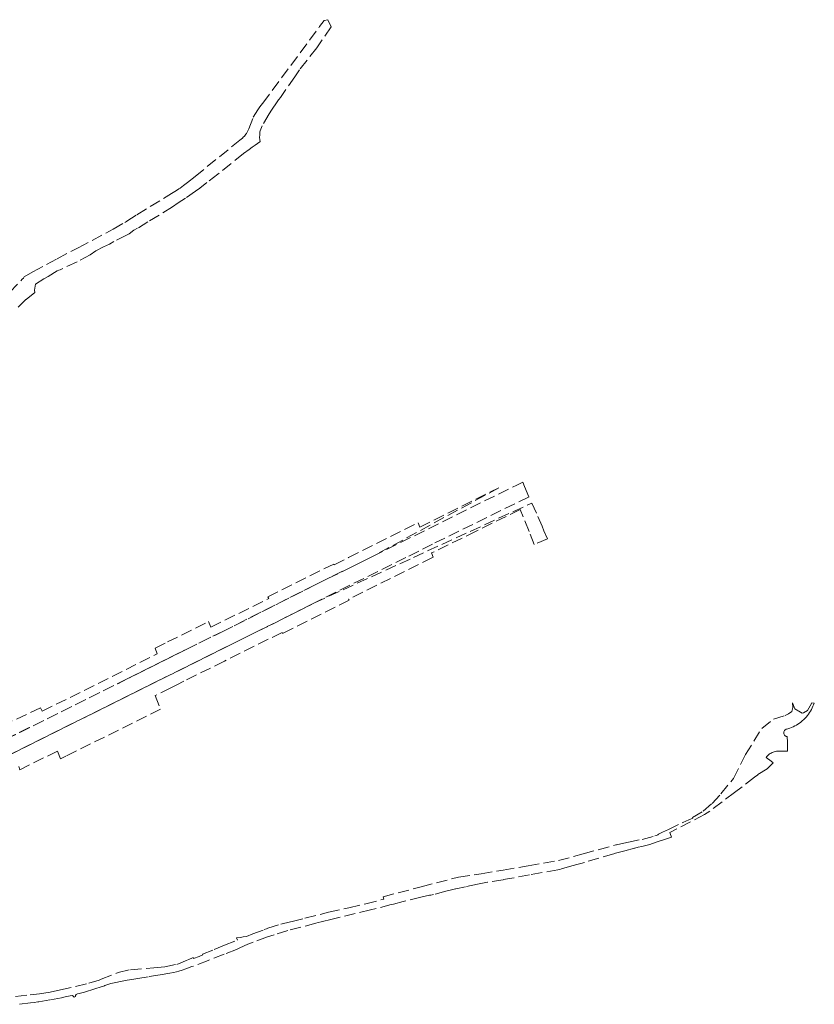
# Model space of a CAD drawing. Header units: metres. Extents: x 188526 to 197860, y 581431 to 587564.
# Tile 16 of 31: x 194226 to 194938, y 582600 to 583481. Entities that reach past the tile are written whole.
import ezdxf

# ---------------------------------------------------------------- set-up
doc = ezdxf.new("R2010")
doc.units = ezdxf.units.M
doc.linetypes.add('DASHEDX2', pattern=[14, 10, -4])
doc.layers.add('B-WA-KG-GRENS_KADASTRAAL-G', color=150, linetype='DASHEDX2', lineweight=18)

msp = doc.modelspace()

# ---------------------------------------------------------------- linework, layer by layer
at = {"layer": 'B-WA-KG-GRENS_KADASTRAAL-G'}
for points in [[(194197.91, 583217.07), (194228.15, 583249.02), (194229.14, 583250.04), (194229.82, 583251.07), (194237.65, 583255.63), (194259.34, 583267.25), (194278.25, 583277.26), (194309.66, 583293.94), (194319.93, 583299.95), (194320.67, 583300.21), (194321.39, 583300.61), (194321.83, 583300.93), (194330.88, 583306.83), (194361.69, 583325.68), (194366.24, 583328.46), (194368.4, 583329.93), (194369.69, 583330.66), (194372.5, 583332.8), (194376.15, 583335.55), (194382.91, 583340.99), (194422.86, 583373.39), (194424.2, 583374.43), (194425.26, 583375.27), (194426.09, 583376.18), (194427.08, 583377.2), (194428.48, 583378.98), (194428.9, 583379.58), (194429.53, 583380.61), (194431.18, 583383.53), (194434.88, 583394), (194439.25, 583400.71), (194440.37, 583402.44), (194441.83, 583404.42), (194443.57, 583406.75), (194494.38, 583475.24), (194498.64, 583480.75), (194501.88, 583481.36), (194504.76, 583474.83), (194491.87, 583456.28), (194476.49, 583436.56), (194472.17, 583430.35), (194459.3, 583411.85), (194457.87, 583409.89), (194457.68, 583409.62), (194456.32, 583407.75), (194451.34, 583400.46), (194449.22, 583397.07), (194443.15, 583386.46), (194441.34, 583381.86), (194440.97, 583381.01), (194440.92, 583379.84), (194440.84, 583378.16), (194440.75, 583375.85), (194440.71, 583375.22), (194440.83, 583374.68), (194441.04, 583373.79), (194441.33, 583372.37), (194440.91, 583372.06), (194436.83, 583369.1), (194434.15, 583367.29), (194431.26, 583365.2), (194426.3, 583361.44), (194403.4, 583343.2), (194393.46, 583335.5), (194387.07, 583330.65), (194383.32, 583327.86), (194374.43, 583321.65), (194367.85, 583317.3), (194362.62, 583313.78), (194340.66, 583300.34), (194331.45, 583294.74), (194328.15, 583292.86), (194323.79, 583289.68), (194321.46, 583288.42), (194310.28, 583282.75), (194306.27, 583280.51), (194300.95, 583277.91), (194293.97, 583274.4), (194288.85, 583270.75), (194277.21, 583264.75), (194262.13, 583257.51), (194260.93, 583257.1), (194259.44, 583256.47), (194251.39, 583251.61), (194247.6, 583249.32), (194239.99, 583244.73), (194238.98, 583239.34), (194239.5, 583237.09), (194231.35, 583230.84), (194229.29, 583228.81), (194224.34, 583223.95)], [(194175.75, 582818.52), (194322.17, 582891.23), (194375.47, 582917.94), (194407.86, 582933.83), (194489.3, 582974.8), (194540.18, 583000), (194541.89, 583000.85), (194671.03, 583064.81), (194676.4, 583067.36), (194677.85, 583063.47), (194682, 583054.26), (194595.55, 583011.95), (194583.22, 583005.7), (194571.76, 583000), (194490.02, 582959.36), (194472.2, 582950.5), (194455.86, 582942.17), (194413.92, 582921.53), (194176.18, 582803.05)], [(194210.2, 582849.36), (194244.5, 582865.45), (194245.85, 582862.3), (194245.85, 582862.3), (194348.97, 582913.59), (194347.16, 582918.83), (194358.2, 582924.32), (194395, 582942.63), (194397.07, 582937.51), (194448.86, 582963.25), (194448.21, 582964.84), (194507.09, 582994.13), (194507.36, 582993.48), (194520.47, 583000), (194582.77, 583030.98), (194584.25, 583027.25), (194654.95, 583062.42), (194541.89, 583000.85), (194540.18, 583000), (194489.3, 582974.8), (194407.86, 582933.83), (194375.47, 582917.94), (194322.17, 582891.23), (194175.75, 582818.52)], [(194176.18, 582803.05), (194413.92, 582921.53), (194455.86, 582942.17), (194472.2, 582950.5), (194490.02, 582959.36), (194578.49, 583000), (194684.5, 583048.7), (194689.97, 583036.57), (194693.73, 583027.97), (194695.39, 583023.97), (194698.47, 583016.59), (194686.71, 583011.55), (194682, 583023.36), (194674.17, 583042.92), (194634.67, 583023.56), (194594.72, 583003.99), (194596.27, 583000.29), (194595.7, 583000), (194520.42, 582962.55), (194520.79, 582961.62), (194461.24, 582932), (194460.88, 582932.94), (194409.23, 582907.26), (194372.94, 582889.21), (194366.64, 582886.07), (194361.23, 582883.39), (194347.06, 582876.34), (194351.85, 582864.2), (194267.08, 582822.04), (194262.3, 582819.66), (194259.66, 582826.72), (194226.02, 582810), (194224.96, 582812.82)], [(194222.2, 582607.02), (194235.1, 582608.41), (194243.5, 582609.32), (194253.15, 582610.94), (194262.3, 582613.07), (194262.35, 582612.81), (194287.84, 582618.81), (194297.02, 582621.76), (194298.89, 582622.37), (194314.08, 582628.45), (194325.06, 582631), (194346.01, 582632.67), (194355.75, 582633.45), (194366.57, 582635.76), (194376.49, 582639.87), (194380.02, 582641.33), (194381.13, 582641.8), (194381.44, 582640.86), (194386.55, 582642.77), (194389.76, 582644.18), (194389.57, 582644.74), (194400.06, 582649.06), (194409.31, 582652.8), (194420.82, 582657.45), (194420.1, 582659.37), (194423.75, 582659.95), (194426.12, 582660.32), (194428.97, 582660.77), (194434.67, 582662.94), (194444.94, 582666.86), (194446.81, 582667.57), (194448.23, 582668.02), (194459.6, 582671.59), (194468.53, 582673.75), (194469.76, 582674.07), (194481.31, 582677.01), (194502.41, 582682.39), (194520.78, 582686.35), (194535.73, 582690.06), (194552.04, 582694.1), (194551.24, 582696.19), (194585.45, 582705.23), (194618.97, 582713.91), (194618.97, 582713.91), (194639.07, 582716.83), (194658.94, 582720.21), (194681.16, 582724), (194708.29, 582728.62), (194730.53, 582734.69), (194759.63, 582742.63), (194760.39, 582742.84), (194761.52, 582743.09), (194770.99, 582745.2), (194783.49, 582747.64), (194794.8, 582750.72), (194795.9, 582751.05), (194796.67, 582751.35), (194797.28, 582751.71), (194797.91, 582752.2), (194798.43, 582752.73), (194801.52, 582754.12), (194806.86, 582756.62), (194819.68, 582762.61), (194825.28, 582765.2), (194828.78, 582766.5), (194828.48, 582767.15), (194837.85, 582772.96), (194846.08, 582779.83), (194853.84, 582788.42), (194865.05, 582802.13), (194865.12, 582802.27), (194875.93, 582823.49), (194890.37, 582846.9), (194900.99, 582855.22), (194911.31, 582858.45), (194914.26, 582859.92), (194917.31, 582862.04), (194918.35, 582865.64), (194917.84, 582869.82), (194920.11, 582864.55), (194925.04, 582861.48), (194926.72, 582860.51), (194927.81, 582860.88), (194931.28, 582863), (194933.92, 582867.31), (194935.19, 582870), (194937.52, 582869.56), (194936.92, 582868.21), (194936.29, 582866.87), (194935.63, 582865.37), (194934.9, 582863.9), (194934.1, 582862.47), (194933.23, 582861.08), (194932.31, 582859.73), (194931.32, 582858.42), (194930.26, 582857.16), (194929.16, 582855.96), (194927.99, 582854.8), (194926.77, 582853.7), (194925.51, 582852.66), (194924.19, 582851.69), (194922.84, 582850.77), (194921.43, 582849.92), (194920, 582849.13), (194918.52, 582848.41), (194917.02, 582847.77), (194915.48, 582847.19), (194913.92, 582846.68), (194912.34, 582846.25), (194911.87, 582846.03), (194911.45, 582845.73), (194911.07, 582845.38), (194910.74, 582844.97), (194910.49, 582844.52), (194910.3, 582844.03), (194910.19, 582843.52), (194910.15, 582843), (194910.2, 582842.49), (194910.32, 582841.98), (194910.51, 582841.5), (194910.78, 582841.05), (194911.11, 582840.65), (194911.49, 582840.3), (194911.92, 582840.01), (194912.39, 582839.79), (194912.89, 582839.65), (194913.3, 582839.66), (194913.4, 582834.63), (194913.41, 582834.5), (194913.57, 582826.6), (194906.65, 582826.67), (194905.65, 582826.69), (194904.64, 582826.64), (194903.65, 582826.52), (194902.66, 582826.34), (194901.69, 582826.08), (194900.74, 582825.76), (194899.81, 582825.37), (194898.92, 582824.92), (194898.05, 582824.41), (194897.23, 582823.83), (194896.45, 582823.21), (194895.71, 582822.53), (194895.02, 582821.8), (194894.38, 582821.02), (194898.75, 582817.56), (194900.56, 582816.12), (194895.36, 582810.81), (194887.05, 582805.57), (194886.84, 582805.44), (194883.97, 582803.25), (194866.06, 582789.56), (194843.88, 582772.94), (194839.19, 582769.88), (194808.02, 582753.66), (194808.35, 582752.8), (194809.58, 582749.64), (194804.14, 582747.69), (194795.74, 582745.06), (194790.19, 582743.16), (194783.01, 582741.18), (194779.83, 582740.55), (194776.7, 582739.71), (194776.42, 582739.91), (194767.96, 582737.51), (194758.01, 582734.76), (194744.67, 582730.82), (194731.81, 582727.07), (194728.51, 582726.14), (194725.92, 582725.39), (194720.45, 582723.82), (194711.06, 582721.2), (194709.56, 582720.78), (194707.67, 582720.46), (194682.54, 582715.82), (194658.83, 582711.57), (194644.83, 582709.23), (194635.88, 582707.44), (194625.11, 582705.18), (194616.49, 582703.51), (194616.16, 582703.43), (194613.74, 582702.79), (194607.58, 582701.19), (194596.42, 582698.19), (194594.14, 582697.58), (194592.84, 582697.81), (194585.21, 582695.94), (194569.22, 582691.96), (194560.74, 582689.71), (194558.66, 582689.2), (194539.95, 582684.58), (194505.71, 582676.23), (194495.78, 582673.79), (194493.07, 582673.12), (194491.08, 582672.63), (194477.71, 582669.02), (194465.92, 582665.98), (194453.68, 582662.23), (194447.71, 582660.27), (194434.82, 582655.63), (194430.26, 582653.73), (194426.97, 582652.25), (194422.27, 582650.14), (194420.14, 582649.18), (194409.03, 582644.89), (194394.66, 582639.33), (194380.14, 582633.72), (194374.58, 582631.65), (194371.38, 582630.65), (194368.28, 582629.69), (194366.36, 582629.09), (194363.48, 582628.43), (194360.45, 582627.74), (194351.7, 582626.38), (194341.04, 582624.62), (194331.66, 582623.24), (194326.24, 582622.34), (194322.14, 582621.71), (194317.69, 582620.8), (194310.56, 582619.08), (194307.33, 582618.49), (194301.96, 582616.7), (194301.73, 582616.45), (194298.9, 582615.58), (194293.05, 582613.92), (194283.77, 582610.99), (194279.07, 582609.73), (194277.51, 582609.36), (194276.52, 582608.91), (194275.85, 582608.02), (194275.79, 582607.13), (194275.84, 582606.95), (194274.52, 582606.45), (194274.42, 582606.76), (194273.86, 582607.37), (194273.54, 582607.73), (194273.11, 582607.89), (194271.05, 582607.55), (194266.57, 582606.57), (194263.23, 582605.85), (194252.78, 582604.02), (194243.09, 582602.23), (194242.6, 582602.14), (194242.1, 582602.08), (194238.67, 582601.67), (194235.61, 582601.3), (194225.23, 582600)]]:
    msp.add_lwpolyline(points, dxfattribs=at)

doc.saveas('drawing.dxf')
